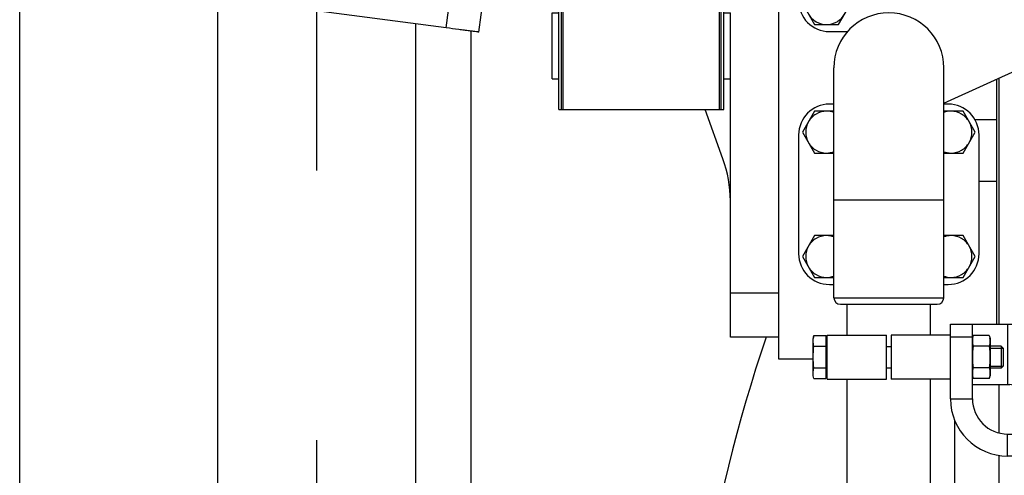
# Model space of a CAD drawing. Header units: millimetres. Extents: x 0 to 1189, y 0 to 841.
# Tile 191 of 217: x 945 to 963, y 613 to 621. Entities that reach past the tile are written whole.
import ezdxf

# ---------------------------------------------------------------- set-up
doc = ezdxf.new("R2010")
doc.units = ezdxf.units.MM
doc.header["$LTSCALE"] = 65.395
doc.linetypes.add('CENTER', pattern=[0.6, 0.375, -0.075, 0.075, -0.075])
for name, color, linetype in [('1907_153200_01_ABL735', 7, 'CONTINUOUS'), ('1907_153200_01_T1_PBL736', 7, 'CONTINUOUS'), ('1907_853507_02_PBL842', 7, 'CONTINUOUS'), ('1907_853700_11_AC_ABL830', 7, 'CONTINUOUS'), ('1907_853700_16_AC_ABL829', 7, 'CONTINUOUS'), ('1907_853700_34_ABL827', 7, 'CONTINUOUS'), ('1907_853700_36_ABL826', 7, 'CONTINUOUS'), ('1907_853700_36_P01_PBL871', 7, 'CONTINUOUS'), ('1907_853700_49_ABL798', 7, 'CONTINUOUS'), ('1907_853700_49_P01_PBL834', 7, 'CONTINUOUS'), ('1907_853700_50_ABL797', 7, 'CONTINUOUS'), ('1907_853700_50_P01_PBL833', 7, 'CONTINUOUS'), ('1907_853800_09_ABL795', 7, 'CONTINUOUS'), ('1947_111100_12_SIMPLE1_T1_X_PBL759', 7, 'CONTINUOUS'), ('1947_111100_12_SIMPLE1_X_ABL758', 7, 'CONTINUOUS'), ('1947_111200_09_SIMPLE1_C_ABL791', 7, 'CONTINUOUS'), ('1947_111200_09_SIMPLE1_T12_C_PBL804', 7, 'CONTINUOUS'), ('1947_111200_09_SIMPLE1_T1_C_PBL792', 7, 'CONTINUOUS'), ('1947_111200_09_SIMPLE1_T3_C_PBL803', 7, 'CONTINUOUS'), ('32007_060000_TLKGS_KGS_ABL793', 7, 'CONTINUOUS'), ('32007_060000_TLKGS_KGS_V_ABL722', 7, 'CONTINUOUS'), ('32007_061000_TLKGS_KGS_ABL794', 7, 'CONTINUOUS'), ('32007_061000_TLKGS_KGS_V_ABL723', 7, 'CONTINUOUS'), ('32007_390200_01_SIMPLE1_T1_X_PBL787', 7, 'CONTINUOUS'), ('32007_390200_01_SIMPLE1_X#AF0_ABL786', 7, 'CONTINUOUS'), ('32007_448100_02_SIMPLE1_T2_X_PBL725', 7, 'CONTINUOUS'), ('32007_448100_02_SIMPLE1_X_ABL724', 7, 'CONTINUOUS'), ('32087_000000_TLKGS_MARKETING_ABL636', 7, 'CONTINUOUS'), ('32087_030000_TLKGS_V_ABL637', 7, 'CONTINUOUS'), ('32087_100000_TLKGS_V_ABL638', 7, 'CONTINUOUS'), ('32087_111000_01_SIMPLE1_X_ABL757', 7, 'CONTINUOUS'), ('32087_300000_TLKGS_V_ABL785', 7, 'CONTINUOUS'), ('8M32E_GENSET_GENERATOR_ABL646', 7, 'CONTINUOUS'), ('8M32E_GENSET_GENERATOR_T1_PBL647', 7, 'CONTINUOUS'), ('8M32E_GENSET_SCHUTZHAUBE_ABL765', 7, 'CONTINUOUS'), ('8M32E_GENSET_SCHUTZHAUBE_T1_PBL766', 7, 'CONTINUOUS'), ('8M32E_GENSET_VERROHRUNG_ABL518', 7, 'CONTINUOUS'), ('D-04-30X65-45-38X3_5-N6000_PBL835', 7, 'CONTINUOUS'), ('D931_1-M10X80_PBL811', 7, 'CONTINUOUS'), ('D933-M12X35_PBL812', 7, 'CONTINUOUS'), ('D933-M12X35_PBL813', 7, 'CONTINUOUS'), ('D933-M12X35_PBL814', 7, 'CONTINUOUS'), ('D933-M12X35_PBL815', 7, 'CONTINUOUS'), ('D933-M12X35_PBL817', 7, 'CONTINUOUS'), ('D934-M10_PBL820', 7, 'CONTINUOUS'), ('links_3_VBL515', 7, 'CONTINUOUS'), ('N4011-C1-82X39_PBL828', 7, 'CONTINUOUS'), ('N4011-C1-82X39_PBL831', 7, 'CONTINUOUS'), ('RKD3000-38_PBL832', 7, 'CONTINUOUS'), ('RKD3000-38_PBL839', 7, 'CONTINUOUS')]:
    doc.layers.add(name, color=color, linetype=linetype)

# ---------------------------------------------------------------- blocks, each defined once
blk = doc.blocks.new('1907_153200_01_T1_PBL736', base_point=(950.193, 605.766))
at = {"layer": '1907_153200_01_T1_PBL736', "color": 7, "linetype": 'Continuous'}
for p, q in [((948.393, 579.161), (948.393, 621.335)), ((951.993, 579.161), (951.993, 620.861))]:
    blk.add_line(p, q, dxfattribs=at)
at = {"layer": '1907_153200_01_T1_PBL736', "color": 2, "linetype": 'CENTER'}
blk.add_line((950.193, 578.955), (950.193, 621.098), dxfattribs=at)
blk = doc.blocks.new('1907_153200_01_ABL735', base_point=(950.193, 605.766))
at = {"layer": '1907_153200_01_T1_PBL736'}
blk.add_blockref('1907_153200_01_T1_PBL736', (950.193, 605.766), dxfattribs=at)
blk = doc.blocks.new('8M32E_GENSET_VERROHRUNG_ABL518', base_point=(990.793, 602.121))
at = {"layer": '1907_153200_01_ABL735'}
blk.add_blockref('1907_153200_01_ABL735', (950.193, 605.766), dxfattribs=at)
blk = doc.blocks.new('1947_111100_12_SIMPLE1_T1_X_PBL759', base_point=(986.993, 621.261))
at = {"layer": '1947_111100_12_SIMPLE1_T1_X_PBL759', "color": 7, "linetype": 'Continuous'}
for p, q in [((958.593, 614.761), (958.593, 625.733)), ((962.593, 619.874), (962.593, 615.401)), ((959.217, 614.761), (958.593, 614.761)), ((962.593, 614.301), (962.593, 613.424)), ((962.593, 613.017), (962.593, 611.601))]:
    blk.add_line(p, q, dxfattribs=at)
blk = doc.blocks.new('1947_111100_12_SIMPLE1_X_ABL758', base_point=(986.993, 621.261))
at = {"layer": '1947_111100_12_SIMPLE1_T1_X_PBL759'}
blk.add_blockref('1947_111100_12_SIMPLE1_T1_X_PBL759', (986.993, 621.261), dxfattribs=at)
blk = doc.blocks.new('32087_111000_01_SIMPLE1_X_ABL757', base_point=(986.993, 621.261))
at = {"layer": '1947_111100_12_SIMPLE1_X_ABL758'}
blk.add_blockref('1947_111100_12_SIMPLE1_X_ABL758', (986.993, 621.261), dxfattribs=at)
blk = doc.blocks.new('1947_111200_09_SIMPLE1_T1_C_PBL792', base_point=(956.37, 635.861))
at = {"layer": '1947_111200_09_SIMPLE1_T1_C_PBL792', "color": 7, "linetype": 'Continuous'}
for p, q in [((957.713, 615.161), (957.713, 619.861)), ((957.578, 618.405), (957.252, 619.301)), ((958.593, 615.161), (957.713, 615.161))]:
    blk.add_line(p, q, dxfattribs=at)
at = {"layer": '1947_111200_09_SIMPLE1_T1_C_PBL792', "color": 9, "linetype": 'Continuous'}
blk.add_line((958.593, 615.961), (957.713, 615.961), dxfattribs=at)
at = {"layer": '1947_111200_09_SIMPLE1_T1_C_PBL792', "color": 7, "linetype": 'Continuous'}
blk.add_arc((955.477, 617.641), 2.235, 0, 20, dxfattribs=at)
blk = doc.blocks.new('1947_111200_09_SIMPLE1_T3_C_PBL803', base_point=(962.193, 603.707))
at = {"layer": '1947_111200_09_SIMPLE1_T3_C_PBL803', "color": 7, "linetype": 'Continuous'}
blk.add_line((961.793, 612.441), (961.793, 613.654), dxfattribs=at)
blk = doc.blocks.new('1947_111200_09_SIMPLE1_T12_C_PBL804', base_point=(961.653, 606.908))
at = {"layer": '1947_111200_09_SIMPLE1_T12_C_PBL804', "color": 7, "linetype": 'Continuous'}
for p, q in [((962.553, 619.856), (962.553, 615.401)), ((962.157, 619.121), (962.553, 619.121)), ((962.233, 618.001), (962.553, 618.001))]:
    blk.add_line(p, q, dxfattribs=at)
blk = doc.blocks.new('1947_111200_09_SIMPLE1_C_ABL791', base_point=(984.95, 625.161))
at = {"layer": '1947_111200_09_SIMPLE1_T12_C_PBL804'}
blk.add_blockref('1947_111200_09_SIMPLE1_T12_C_PBL804', (961.653, 606.908), dxfattribs=at)
at = {"layer": '1947_111200_09_SIMPLE1_T1_C_PBL792'}
blk.add_blockref('1947_111200_09_SIMPLE1_T1_C_PBL792', (956.37, 635.861), dxfattribs=at)
at = {"layer": '1947_111200_09_SIMPLE1_T3_C_PBL803'}
blk.add_blockref('1947_111200_09_SIMPLE1_T3_C_PBL803', (962.193, 603.707), dxfattribs=at)
blk = doc.blocks.new('32087_100000_TLKGS_V_ABL638', base_point=(986.07, 611.241))
at = {"layer": '1947_111200_09_SIMPLE1_C_ABL791'}
blk.add_blockref('1947_111200_09_SIMPLE1_C_ABL791', (984.95, 625.161), dxfattribs=at)
at = {"layer": '32087_111000_01_SIMPLE1_X_ABL757'}
blk.add_blockref('32087_111000_01_SIMPLE1_X_ABL757', (986.993, 621.261), dxfattribs=at)
blk = doc.blocks.new('32007_390200_01_SIMPLE1_T1_X_PBL787', base_point=(956.093, 625.011))
at = {"layer": '32007_390200_01_SIMPLE1_T1_X_PBL787', "color": 9, "linetype": 'Continuous'}
for p, q in [((957.513, 627.361), (957.513, 630.721)), ((957.513, 619.301), (957.513, 625.761)), ((954.673, 619.301), (954.673, 623.561))]:
    blk.add_line(p, q, dxfattribs=at)
at = {"layer": '32007_390200_01_SIMPLE1_T1_X_PBL787', "color": 7, "linetype": 'Continuous'}
for p, q in [((957.543, 627.361), (957.543, 630.721)), ((957.593, 627.361), (957.593, 630.721)), ((957.543, 619.301), (957.543, 625.761)), ((957.593, 619.301), (957.593, 625.761)), ((954.593, 619.301), (954.593, 623.561)), ((954.643, 619.301), (954.643, 623.561)), ((954.473, 619.861), (954.473, 621.061)), ((954.473, 621.061), (954.593, 621.061)), ((957.593, 621.061), (957.713, 621.061)), ((957.713, 619.861), (957.713, 621.061)), ((954.473, 619.861), (954.593, 619.861)), ((957.593, 619.861), (957.713, 619.861)), ((954.593, 619.301), (957.593, 619.301))]:
    blk.add_line(p, q, dxfattribs=at)
blk = doc.blocks.new('32007_390200_01_SIMPLE1_X#AF0_ABL786', base_point=(956.093, 625.011))
at = {"layer": '32007_390200_01_SIMPLE1_T1_X_PBL787'}
blk.add_blockref('32007_390200_01_SIMPLE1_T1_X_PBL787', (956.093, 625.011), dxfattribs=at)
blk = doc.blocks.new('32087_300000_TLKGS_V_ABL785', base_point=(991.557, 639.361))
at = {"layer": '32007_390200_01_SIMPLE1_X#AF0_ABL786'}
blk.add_blockref('32007_390200_01_SIMPLE1_X#AF0_ABL786', (956.093, 625.011), dxfattribs=at)
blk = doc.blocks.new('32087_030000_TLKGS_V_ABL637', base_point=(995.73, 644.301))
at = {"layer": '32087_100000_TLKGS_V_ABL638'}
blk.add_blockref('32087_100000_TLKGS_V_ABL638', (986.07, 611.241), dxfattribs=at)
at = {"layer": '32087_300000_TLKGS_V_ABL785'}
blk.add_blockref('32087_300000_TLKGS_V_ABL785', (991.557, 639.361), dxfattribs=at)
blk = doc.blocks.new('32007_448100_02_SIMPLE1_T2_X_PBL725', base_point=(949.114, 629.408))
at = {"layer": '32007_448100_02_SIMPLE1_T2_X_PBL725', "color": 9, "linetype": 'Continuous'}
blk.add_line((952.547, 620.788), (952.826, 622.91), dxfattribs=at)
at = {"layer": '32007_448100_02_SIMPLE1_T2_X_PBL725', "color": 7, "linetype": 'Continuous'}
for p, q in [((953.142, 620.712), (953.421, 622.833)), ((952.547, 620.788), (946.598, 621.571))]:
    blk.add_line(p, q, dxfattribs=at)
blk.add_open_spline([(953.142, 620.712), (953.142, 620.711), (953.136, 620.713), (953.129, 620.712), (953.114, 620.715), (953.085, 620.718), (953.035, 620.725), (952.962, 620.734), (952.873, 620.745), (952.733, 620.764), (952.623, 620.778), (952.547, 620.788)], degree=3, knots=[0, 0, 0, 0, 0.004786, 0.019151, 0.042964, 0.075999, 0.168372, 0.292721, 0.444266, 0.617187, 1, 1, 1, 1], dxfattribs=at)
blk = doc.blocks.new('32007_448100_02_SIMPLE1_X_ABL724', base_point=(952.711, 641.903))
at = {"layer": '32007_448100_02_SIMPLE1_T2_X_PBL725'}
blk.add_blockref('32007_448100_02_SIMPLE1_T2_X_PBL725', (949.114, 629.408), dxfattribs=at)
blk = doc.blocks.new('32007_061000_TLKGS_KGS_V_ABL723', base_point=(987.621, 628.991))
at = {"layer": '32007_448100_02_SIMPLE1_X_ABL724'}
blk.add_blockref('32007_448100_02_SIMPLE1_X_ABL724', (952.711, 641.903), dxfattribs=at)
blk = doc.blocks.new('32007_060000_TLKGS_KGS_V_ABL722', base_point=(988.031, 648.095))
at = {"layer": '32007_061000_TLKGS_KGS_V_ABL723'}
blk.add_blockref('32007_061000_TLKGS_KGS_V_ABL723', (987.621, 628.991), dxfattribs=at)
blk = doc.blocks.new('1907_853700_49_P01_PBL834', base_point=(967.253, 621.281))
at = {"layer": '1907_853700_49_P01_PBL834', "color": 7, "linetype": 'Continuous'}
for p, q in [((973.153, 630.361), (973.153, 630.961)), ((974.673, 630.361), (974.673, 630.961)), ((973.153, 628.961), (973.153, 629.561)), ((974.673, 628.961), (974.673, 629.561)), ((959.833, 615.201), (959.833, 615.761)), ((961.353, 615.201), (961.353, 615.761)), ((959.833, 611.601), (959.833, 614.401)), ((961.353, 611.601), (961.353, 614.401))]:
    blk.add_line(p, q, dxfattribs=at)
blk = doc.blocks.new('1907_853700_49_ABL798', base_point=(966.233, 620.961))
at = {"layer": '1907_853700_49_P01_PBL834'}
blk.add_blockref('1907_853700_49_P01_PBL834', (967.253, 621.281), dxfattribs=at)
blk = doc.blocks.new('1907_853700_50_P01_PBL833', base_point=(967.253, 627.419))
at = {"layer": '1907_853700_50_P01_PBL833', "color": 7, "linetype": 'Continuous'}
for p, q in [((961.593, 619.418), (969.715, 623.125)), ((959.593, 617.661), (959.593, 620.061)), ((961.593, 617.661), (961.593, 620.061)), ((959.593, 615.881), (959.593, 617.661)), ((961.593, 615.881), (961.593, 617.661)), ((959.713, 615.761), (961.473, 615.761))]:
    blk.add_line(p, q, dxfattribs=at)
at = {"layer": '1907_853700_50_P01_PBL833', "color": 9, "linetype": 'Continuous'}
for p, q in [((959.593, 617.661), (961.593, 617.661)), ((959.593, 615.881), (961.593, 615.881))]:
    blk.add_line(p, q, dxfattribs=at)
at = {"layer": '1907_853700_50_P01_PBL833', "color": 7, "linetype": 'Continuous'}
for centre, radius, start, end in [((960.593, 620.061), 1, 0, 180), ((959.713, 615.881), 0.12, 180, 270), ((961.473, 615.881), 0.12, 270, 360)]:
    blk.add_arc(centre, radius, start, end, dxfattribs=at)
blk = doc.blocks.new('1907_853700_50_ABL797', base_point=(966.353, 625.019))
at = {"layer": '1907_853700_49_ABL798'}
blk.add_blockref('1907_853700_49_ABL798', (966.233, 620.961), dxfattribs=at)
at = {"layer": '1907_853700_50_P01_PBL833'}
blk.add_blockref('1907_853700_50_P01_PBL833', (967.253, 627.419), dxfattribs=at)
blk = doc.blocks.new('D931_1-M10X80_PBL811', base_point=(960.945, 614.801))
at = {"layer": 'D931_1-M10X80_PBL811', "color": 7, "linetype": 'Continuous'}
for p, q in [((959.231, 615.193), (959.217, 615.14)), ((959.217, 614.461), (959.217, 615.14)), ((959.231, 615.193), (959.449, 615.193)), ((959.449, 615.193), (959.449, 614.408)), ((959.449, 615.113), (959.473, 615.113)), ((959.231, 614.997), (959.449, 614.997)), ((960.553, 614.995), (960.633, 614.995)), ((962.636, 615.001), (962.433, 615.001)), ((962.673, 614.964), (962.636, 615.001)), ((962.636, 615.001), (962.636, 614.601)), ((962.673, 614.964), (962.673, 614.638)), ((959.231, 614.604), (959.449, 614.604)), ((959.449, 614.489), (959.473, 614.489)), ((960.553, 614.607), (960.633, 614.607)), ((962.636, 614.601), (962.433, 614.601)), ((962.673, 614.638), (962.636, 614.601)), ((959.231, 614.408), (959.217, 614.461)), ((959.231, 614.408), (959.449, 614.408))]:
    blk.add_line(p, q, dxfattribs=at)
at = {"layer": 'D931_1-M10X80_PBL811', "color": 2, "linetype": 'Continuous'}
for p, q in [((962.433, 614.964), (962.673, 614.964)), ((962.433, 614.638), (962.673, 614.638))]:
    blk.add_line(p, q, dxfattribs=at)
at = {"layer": 'D931_1-M10X80_PBL811', "color": 7, "linetype": 'Continuous'}
blk.add_arc((959.575, 614.51), 0.359, 187.7649, 188.3792, dxfattribs=at)
for points in [[(959.217, 615.095), (959.217, 615.128), (959.222, 615.161), (959.231, 615.193)], [(959.231, 614.997), (959.222, 615.029), (959.217, 615.062), (959.217, 615.095)], [(959.217, 614.801), (959.217, 614.866), (959.222, 614.932), (959.231, 614.997)], [(959.231, 614.604), (959.222, 614.669), (959.217, 614.735), (959.217, 614.801)], [(959.217, 614.506), (959.217, 614.539), (959.222, 614.573), (959.231, 614.604)], [(959.22, 614.461), (959.218, 614.476), (959.217, 614.491), (959.217, 614.506)], [(959.231, 614.408), (959.226, 614.424), (959.223, 614.441), (959.22, 614.458)]]:
    blk.add_open_spline(points, degree=3, dxfattribs=at)
blk = doc.blocks.new('D933-M12X35_PBL812', base_point=(959.308, 616.629))
at = {"layer": 'D933-M12X35_PBL812', "color": 7, "linetype": 'Continuous'}
for p, q in [((959.242, 617.009), (959.022, 616.629)), ((959.593, 617.009), (959.242, 617.009)), ((959.022, 616.629), (959.242, 616.249)), ((959.242, 616.249), (959.593, 616.249))]:
    blk.add_line(p, q, dxfattribs=at)
for points in [[(959.461, 617.009), (959.396, 617.009), (959.262, 616.974), (959.165, 616.876), (959.132, 616.819)], [(959.132, 616.439), (959.165, 616.383), (959.262, 616.285), (959.396, 616.249), (959.461, 616.249)]]:
    blk.add_open_spline(points, degree=3, knots=[0, 0, 0, 0, 0.5, 1, 1, 1, 1], dxfattribs=at)
for points in [[(959.594, 616.985), (959.552, 617.001), (959.506, 617.009), (959.461, 617.009)], [(959.132, 616.819), (959.099, 616.763), (959.064, 616.629), (959.099, 616.496), (959.132, 616.439)], [(959.461, 616.249), (959.506, 616.249), (959.552, 616.258), (959.594, 616.274)]]:
    blk.add_open_spline(points, degree=3, dxfattribs=at)
blk = doc.blocks.new('D933-M12X35_PBL813', base_point=(959.308, 618.892))
at = {"layer": 'D933-M12X35_PBL813', "color": 7, "linetype": 'Continuous'}
for p, q in [((959.242, 619.272), (959.022, 618.892)), ((959.593, 619.272), (959.242, 619.272)), ((959.022, 618.892), (959.242, 618.512)), ((959.242, 618.512), (959.593, 618.512))]:
    blk.add_line(p, q, dxfattribs=at)
for points in [[(959.461, 619.272), (959.396, 619.272), (959.262, 619.236), (959.165, 619.139), (959.132, 619.082)], [(959.132, 618.702), (959.165, 618.645), (959.262, 618.548), (959.396, 618.512), (959.461, 618.512)]]:
    blk.add_open_spline(points, degree=3, knots=[0, 0, 0, 0, 0.5, 1, 1, 1, 1], dxfattribs=at)
for points in [[(959.594, 619.248), (959.552, 619.264), (959.506, 619.272), (959.461, 619.272)], [(959.132, 619.082), (959.099, 619.025), (959.064, 618.892), (959.099, 618.759), (959.132, 618.702)], [(959.461, 618.512), (959.506, 618.512), (959.552, 618.521), (959.594, 618.536)]]:
    blk.add_open_spline(points, degree=3, dxfattribs=at)
blk = doc.blocks.new('D933-M12X35_PBL814', base_point=(959.461, 621.229))
at = {"layer": 'D933-M12X35_PBL814', "color": 7, "linetype": 'Continuous'}
for p, q in [((959.242, 621.609), (959.022, 621.229)), ((959.681, 621.609), (959.242, 621.609)), ((959.9, 621.229), (959.681, 621.609)), ((959.022, 621.229), (959.242, 620.849)), ((959.681, 620.849), (959.9, 621.229)), ((959.242, 620.849), (959.681, 620.849))]:
    blk.add_line(p, q, dxfattribs=at)
for points in [[(959.461, 621.609), (959.396, 621.609), (959.262, 621.574), (959.165, 621.476), (959.132, 621.419)], [(959.79, 621.419), (959.757, 621.476), (959.66, 621.574), (959.527, 621.609), (959.461, 621.609)], [(959.132, 621.039), (959.165, 620.983), (959.262, 620.885), (959.396, 620.849), (959.461, 620.849)], [(959.461, 620.849), (959.527, 620.849), (959.66, 620.885), (959.757, 620.983), (959.79, 621.039)]]:
    blk.add_open_spline(points, degree=3, knots=[0, 0, 0, 0, 0.5, 1, 1, 1, 1], dxfattribs=at)
for points in [[(959.132, 621.419), (959.099, 621.363), (959.064, 621.229), (959.099, 621.096), (959.132, 621.039)], [(959.79, 621.039), (959.823, 621.096), (959.859, 621.229), (959.823, 621.363), (959.79, 621.419)]]:
    blk.add_open_spline(points, degree=3, dxfattribs=at)
blk = doc.blocks.new('D933-M12X35_PBL815', base_point=(961.877, 616.629))
at = {"layer": 'D933-M12X35_PBL815', "color": 7, "linetype": 'Continuous'}
for p, q in [((961.943, 617.009), (961.593, 617.009)), ((962.163, 616.629), (961.943, 617.009)), ((961.943, 616.249), (962.163, 616.629)), ((961.593, 616.249), (961.943, 616.249))]:
    blk.add_line(p, q, dxfattribs=at)
for points in [[(961.724, 617.009), (961.679, 617.009), (961.633, 617.001), (961.591, 616.985)], [(962.053, 616.439), (962.086, 616.496), (962.121, 616.629), (962.086, 616.763), (962.053, 616.819)], [(961.591, 616.274), (961.633, 616.258), (961.679, 616.249), (961.724, 616.249)]]:
    blk.add_open_spline(points, degree=3, dxfattribs=at)
for points in [[(962.053, 616.819), (962.02, 616.876), (961.923, 616.974), (961.789, 617.009), (961.724, 617.009)], [(961.724, 616.249), (961.789, 616.249), (961.923, 616.285), (962.02, 616.383), (962.053, 616.439)]]:
    blk.add_open_spline(points, degree=3, knots=[0, 0, 0, 0, 0.5, 1, 1, 1, 1], dxfattribs=at)
blk = doc.blocks.new('D933-M12X35_PBL817', base_point=(961.877, 618.892))
at = {"layer": 'D933-M12X35_PBL817', "color": 7, "linetype": 'Continuous'}
for p, q in [((961.943, 619.272), (961.593, 619.272)), ((962.163, 618.892), (961.943, 619.272)), ((961.943, 618.512), (962.163, 618.892)), ((961.593, 618.512), (961.943, 618.512))]:
    blk.add_line(p, q, dxfattribs=at)
for points in [[(961.724, 619.272), (961.679, 619.272), (961.633, 619.264), (961.591, 619.248)], [(962.053, 618.702), (962.086, 618.759), (962.121, 618.892), (962.086, 619.025), (962.053, 619.082)], [(961.591, 618.536), (961.633, 618.521), (961.679, 618.512), (961.724, 618.512)]]:
    blk.add_open_spline(points, degree=3, dxfattribs=at)
for points in [[(962.053, 619.082), (962.02, 619.139), (961.923, 619.236), (961.789, 619.272), (961.724, 619.272)], [(961.724, 618.512), (961.789, 618.512), (961.923, 618.548), (962.02, 618.645), (962.053, 618.702)]]:
    blk.add_open_spline(points, degree=3, knots=[0, 0, 0, 0, 0.5, 1, 1, 1, 1], dxfattribs=at)
blk = doc.blocks.new('D934-M10_PBL820', base_point=(962.273, 614.801))
at = {"layer": 'D934-M10_PBL820', "color": 7, "linetype": 'Continuous'}
for p, q in [((962.113, 615.14), (962.127, 615.193)), ((962.418, 615.193), (962.127, 615.193)), ((962.418, 615.193), (962.433, 615.14)), ((962.433, 615.14), (962.433, 614.461)), ((962.418, 614.997), (962.127, 614.997)), ((962.418, 614.604), (962.127, 614.604)), ((962.113, 614.461), (962.127, 614.408)), ((962.418, 614.408), (962.127, 614.408)), ((962.418, 614.408), (962.433, 614.461))]:
    blk.add_line(p, q, dxfattribs=at)
for centre, start, end in [((962.064, 615.09), 7.7846, 8.9213), ((962.481, 614.511), 187.7846, 188.9214)]:
    blk.add_arc(centre, 0.368, start, end, dxfattribs=at)
for points in [[(962.127, 615.193), (962.118, 615.161), (962.113, 615.128), (962.113, 615.095)], [(962.113, 615.095), (962.113, 615.062), (962.118, 615.029), (962.127, 614.997)], [(962.418, 615.193), (962.422, 615.178), (962.426, 615.163), (962.428, 615.147)], [(962.432, 615.095), (962.432, 615.062), (962.427, 615.029), (962.418, 614.997)], [(962.429, 615.14), (962.431, 615.125), (962.432, 615.11), (962.432, 615.095)], [(962.127, 614.997), (962.118, 614.932), (962.113, 614.866), (962.113, 614.801)], [(962.418, 614.997), (962.427, 614.932), (962.432, 614.866), (962.432, 614.801)], [(962.113, 614.801), (962.113, 614.735), (962.118, 614.669), (962.127, 614.604)], [(962.432, 614.801), (962.432, 614.735), (962.427, 614.669), (962.418, 614.604)], [(962.127, 614.604), (962.118, 614.573), (962.113, 614.539), (962.113, 614.506)], [(962.113, 614.506), (962.113, 614.491), (962.114, 614.476), (962.116, 614.461)], [(962.418, 614.604), (962.427, 614.573), (962.432, 614.539), (962.432, 614.506)], [(962.432, 614.506), (962.432, 614.473), (962.427, 614.44), (962.418, 614.408)], [(962.117, 614.454), (962.119, 614.439), (962.123, 614.423), (962.127, 614.408)]]:
    blk.add_open_spline(points, degree=3, dxfattribs=at)
blk = doc.blocks.new('N4011-C1-82X39_PBL828', base_point=(960.522, 622.361))
at = {"layer": 'N4011-C1-82X39_PBL828', "color": 7, "linetype": 'Continuous'}
for p, q in [((959.993, 624.001), (959.513, 624.001)), ((961.673, 624.001), (961.193, 624.001)), ((958.953, 623.441), (958.953, 621.281)), ((959.513, 620.721), (959.843, 620.721))]:
    blk.add_line(p, q, dxfattribs=at)
for centre, start, end in [((959.513, 623.441), 90, 180), ((961.673, 623.441), 41.6062, 90), ((959.513, 621.281), 180, 270)]:
    blk.add_arc(centre, 0.56, start, end, dxfattribs=at)
blk = doc.blocks.new('D-04-30X65-45-38X3_5-N6000_PBL835', base_point=(960.593, 623.969))
at = {"layer": 'D-04-30X65-45-38X3_5-N6000_PBL835', "color": 7, "linetype": 'Continuous'}
for p, q in [((959.993, 623.161), (959.993, 624.535)), ((961.193, 623.57), (961.193, 624.535))]:
    blk.add_line(p, q, dxfattribs=at)
for points, knots in [([(960.099, 624.776), (960.067, 624.743), (960.013, 624.669), (959.993, 624.578), (959.993, 624.535)], [0, 0, 0, 0, 0.519169, 1, 1, 1, 1]), ([(961.193, 624.535), (961.193, 624.578), (961.172, 624.669), (961.118, 624.743), (961.086, 624.776)], [0, 0, 0, 0, 0.48083, 1, 1, 1, 1]), ([(959.993, 624.535), (959.993, 624.479), (960.029, 624.358), (960.169, 624.22), (960.365, 624.131), (960.593, 624.1), (960.82, 624.131), (961.016, 624.22), (961.156, 624.358), (961.193, 624.479), (961.193, 624.535)], [0, 0, 0, 0, 0.104733, 0.222328, 0.356015, 0.5, 0.643985, 0.777672, 0.895267, 1, 1, 1, 1])]:
    blk.add_open_spline(points, degree=3, knots=knots, dxfattribs=at)
blk = doc.blocks.new('1907_853700_34_ABL827', base_point=(960.522, 622.749))
at = {"layer": 'D-04-30X65-45-38X3_5-N6000_PBL835'}
blk.add_blockref('D-04-30X65-45-38X3_5-N6000_PBL835', (960.593, 623.969), dxfattribs=at)
at = {"layer": 'N4011-C1-82X39_PBL828'}
blk.add_blockref('N4011-C1-82X39_PBL828', (960.522, 622.361), dxfattribs=at)
blk = doc.blocks.new('1907_853700_36_P01_PBL871', base_point=(964.492, 623.589))
at = {"layer": '1907_853700_36_P01_PBL871', "color": 7, "linetype": 'Continuous'}
for p, q in [((968.977, 625.779), (960.465, 623.364)), ((961.526, 621.586), (960.866, 621.399))]:
    blk.add_line(p, q, dxfattribs=at)
at = {"layer": '1907_853700_36_P01_PBL871', "color": 9, "linetype": 'Continuous'}
blk.add_line((963.103, 622.306), (962.628, 623.978), dxfattribs=at)
at = {"layer": '1907_853700_36_P01_PBL871', "color": 7, "linetype": 'Continuous'}
blk.add_arc((960.593, 622.361), 1, 125.8571, 285.8431, dxfattribs=at)
blk.add_open_spline([(960.465, 623.364), (960.358, 623.334), (960.203, 623.274), (960.051, 623.203), (960.007, 623.171)], degree=3, knots=[0, 0, 0, 0, 0.668173, 1, 1, 1, 1], dxfattribs=at)
blk = doc.blocks.new('1907_853700_36_ABL826', base_point=(963.965, 623.25))
at = {"layer": '1907_853700_34_ABL827'}
blk.add_blockref('1907_853700_34_ABL827', (960.522, 622.749), dxfattribs=at)
at = {"layer": '1907_853700_36_P01_PBL871'}
blk.add_blockref('1907_853700_36_P01_PBL871', (964.492, 623.589), dxfattribs=at)
blk = doc.blocks.new('N4011-C1-82X39_PBL831', base_point=(960.593, 617.761))
at = {"layer": 'N4011-C1-82X39_PBL831', "color": 7, "linetype": 'Continuous'}
for p, q in [((959.593, 619.401), (959.513, 619.401)), ((961.673, 619.401), (961.593, 619.401)), ((958.953, 618.841), (958.953, 616.681)), ((962.233, 616.681), (962.233, 618.841)), ((959.513, 616.121), (959.593, 616.121)), ((961.593, 616.121), (961.673, 616.121))]:
    blk.add_line(p, q, dxfattribs=at)
for centre, start, end in [((959.513, 618.841), 90, 180), ((961.673, 618.841), 0, 90), ((959.513, 616.681), 180, 270), ((961.673, 616.681), 270, 360)]:
    blk.add_arc(centre, 0.56, start, end, dxfattribs=at)
blk = doc.blocks.new('1907_853700_11_AC_ABL830', base_point=(960.593, 617.761))
at = {"layer": 'N4011-C1-82X39_PBL831'}
blk.add_blockref('N4011-C1-82X39_PBL831', (960.593, 617.761), dxfattribs=at)
blk = doc.blocks.new('1907_853700_16_AC_ABL829', base_point=(960.593, 617.761))
at = {"layer": '1907_853700_11_AC_ABL830'}
blk.add_blockref('1907_853700_11_AC_ABL830', (960.593, 617.761), dxfattribs=at)
blk = doc.blocks.new('RKD3000-38_PBL832', base_point=(960.013, 614.801))
at = {"layer": 'RKD3000-38_PBL832', "color": 7, "linetype": 'Continuous'}
for p, q in [((959.473, 614.401), (959.473, 615.201)), ((959.473, 615.201), (960.553, 615.201)), ((960.553, 614.401), (960.553, 615.201)), ((959.473, 614.401), (960.553, 614.401))]:
    blk.add_line(p, q, dxfattribs=at)
blk = doc.blocks.new('RKD3000-38_PBL839', base_point=(961.173, 614.801))
at = {"layer": 'RKD3000-38_PBL839', "color": 7, "linetype": 'Continuous'}
for p, q in [((960.633, 615.201), (960.633, 614.401)), ((961.713, 615.201), (960.633, 615.201)), ((961.713, 614.401), (960.633, 614.401))]:
    blk.add_line(p, q, dxfattribs=at)
blk = doc.blocks.new('1907_853507_02_PBL842', base_point=(964.613, 615.201))
at = {"layer": '1907_853507_02_PBL842', "color": 7, "linetype": 'Continuous'}
for p, q in [((964.033, 617.401), (965.277, 617.401)), ((965.465, 617.311), (967.46, 614.827)), ((963.793, 616.041), (963.793, 617.161)), ((961.713, 614.041), (961.713, 615.401)), ((961.713, 615.401), (963.153, 615.401)), ((962.113, 614.041), (962.113, 615.401)), ((967.513, 614.676), (967.513, 613.461)), ((962.113, 614.301), (962.793, 614.301)), ((962.953, 613.461), (962.953, 614.141)), ((967.513, 613.461), (962.953, 613.461)), ((962.753, 613.401), (967.513, 613.401)), ((963.913, 613.401), (963.913, 613.001)), ((967.513, 613.401), (967.513, 613.001)), ((967.513, 613.001), (962.753, 613.001))]:
    blk.add_line(p, q, dxfattribs=at)
at = {"layer": '1907_853507_02_PBL842', "color": 9, "linetype": 'Continuous'}
for p, q in [((962.753, 615.401), (962.753, 614.301)), ((962.113, 615.161), (961.713, 615.161)), ((961.713, 614.041), (962.113, 614.041)), ((962.753, 613.001), (962.753, 613.401)), ((963.673, 613.401), (963.673, 613.001)), ((967.442, 613.401), (967.442, 613.001))]:
    blk.add_line(p, q, dxfattribs=at)
at = {"layer": '1907_853507_02_PBL842', "color": 7, "linetype": 'Continuous'}
for centre, radius, start, end in [((964.033, 617.161), 0.24, 90, 180), ((965.277, 617.161), 0.24, 38.7655, 90), ((963.153, 616.041), 0.64, 270, 360), ((967.273, 614.676), 0.24, 0, 38.7655), ((962.793, 614.141), 0.16, 0, 90), ((962.753, 614.041), 1.04, 180, 270), ((962.753, 614.041), 0.64, 180, 270)]:
    blk.add_arc(centre, radius, start, end, dxfattribs=at)
blk = doc.blocks.new('1907_853800_09_ABL795', base_point=(967.713, 624.459))
at = {"layer": '1907_853507_02_PBL842'}
blk.add_blockref('1907_853507_02_PBL842', (964.613, 615.201), dxfattribs=at)
at = {"layer": '1907_853700_16_AC_ABL829'}
blk.add_blockref('1907_853700_16_AC_ABL829', (960.593, 617.761), dxfattribs=at)
at = {"layer": '1907_853700_36_ABL826'}
blk.add_blockref('1907_853700_36_ABL826', (963.965, 623.25), dxfattribs=at)
at = {"layer": '1907_853700_50_ABL797'}
blk.add_blockref('1907_853700_50_ABL797', (966.353, 625.019), dxfattribs=at)
at = {"layer": 'D931_1-M10X80_PBL811'}
blk.add_blockref('D931_1-M10X80_PBL811', (960.945, 614.801), dxfattribs=at)
at = {"layer": 'D933-M12X35_PBL812'}
blk.add_blockref('D933-M12X35_PBL812', (959.308, 616.629), dxfattribs=at)
at = {"layer": 'D933-M12X35_PBL813'}
blk.add_blockref('D933-M12X35_PBL813', (959.308, 618.892), dxfattribs=at)
at = {"layer": 'D933-M12X35_PBL814'}
blk.add_blockref('D933-M12X35_PBL814', (959.461, 621.229), dxfattribs=at)
at = {"layer": 'D933-M12X35_PBL815'}
blk.add_blockref('D933-M12X35_PBL815', (961.877, 616.629), dxfattribs=at)
at = {"layer": 'D933-M12X35_PBL817'}
blk.add_blockref('D933-M12X35_PBL817', (961.877, 618.892), dxfattribs=at)
at = {"layer": 'D934-M10_PBL820'}
blk.add_blockref('D934-M10_PBL820', (962.273, 614.801), dxfattribs=at)
at = {"layer": 'RKD3000-38_PBL832'}
blk.add_blockref('RKD3000-38_PBL832', (960.013, 614.801), dxfattribs=at)
at = {"layer": 'RKD3000-38_PBL839'}
blk.add_blockref('RKD3000-38_PBL839', (961.173, 614.801), dxfattribs=at)
blk = doc.blocks.new('32007_061000_TLKGS_KGS_ABL794', base_point=(967.713, 624.459))
at = {"layer": '1907_853800_09_ABL795'}
blk.add_blockref('1907_853800_09_ABL795', (967.713, 624.459), dxfattribs=at)
blk = doc.blocks.new('32007_060000_TLKGS_KGS_ABL793', base_point=(967.713, 624.459))
at = {"layer": '32007_061000_TLKGS_KGS_ABL794'}
blk.add_blockref('32007_061000_TLKGS_KGS_ABL794', (967.713, 624.459), dxfattribs=at)
blk = doc.blocks.new('32087_000000_TLKGS_MARKETING_ABL636', base_point=(990.931, 631.277))
at = {"layer": '32007_060000_TLKGS_KGS_ABL793'}
blk.add_blockref('32007_060000_TLKGS_KGS_ABL793', (967.713, 624.459), dxfattribs=at)
at = {"layer": '32007_060000_TLKGS_KGS_V_ABL722'}
blk.add_blockref('32007_060000_TLKGS_KGS_V_ABL722', (988.031, 648.095), dxfattribs=at)
at = {"layer": '32087_030000_TLKGS_V_ABL637'}
blk.add_blockref('32087_030000_TLKGS_V_ABL637', (995.73, 644.301), dxfattribs=at)
blk = doc.blocks.new('8M32E_GENSET_GENERATOR_T1_PBL647', base_point=(980.273, 622.358))
at = {"layer": '8M32E_GENSET_GENERATOR_T1_PBL647', "color": 7, "linetype": 'Continuous'}
for p, q in [((944.793, 602.361), (944.793, 622.102)), ((952.993, 620.73), (952.993, 600.961))]:
    blk.add_line(p, q, dxfattribs=at)
blk = doc.blocks.new('8M32E_GENSET_GENERATOR_ABL646', base_point=(980.273, 622.358))
at = {"layer": '8M32E_GENSET_GENERATOR_T1_PBL647'}
blk.add_blockref('8M32E_GENSET_GENERATOR_T1_PBL647', (980.273, 622.358), dxfattribs=at)
blk = doc.blocks.new('8M32E_GENSET_SCHUTZHAUBE_T1_PBL766', base_point=(986.993, 599.563))
at = {"layer": '8M32E_GENSET_SCHUTZHAUBE_T1_PBL766', "color": 7, "linetype": 'Continuous'}
blk.add_arc((986.993, 605.561), 30.2, 161.457, 180, dxfattribs=at)
blk = doc.blocks.new('8M32E_GENSET_SCHUTZHAUBE_ABL765', base_point=(986.993, 599.563))
at = {"layer": '8M32E_GENSET_SCHUTZHAUBE_T1_PBL766'}
blk.add_blockref('8M32E_GENSET_SCHUTZHAUBE_T1_PBL766', (986.993, 599.563), dxfattribs=at)
blk = doc.blocks.new('LINKS_3_VBL515', base_point=(988.947, 632.779))
at = {"layer": '32087_000000_TLKGS_MARKETING_ABL636'}
blk.add_blockref('32087_000000_TLKGS_MARKETING_ABL636', (990.931, 631.277), dxfattribs=at)
at = {"layer": '8M32E_GENSET_GENERATOR_ABL646'}
blk.add_blockref('8M32E_GENSET_GENERATOR_ABL646', (980.273, 622.358), dxfattribs=at)
at = {"layer": '8M32E_GENSET_SCHUTZHAUBE_ABL765'}
blk.add_blockref('8M32E_GENSET_SCHUTZHAUBE_ABL765', (986.993, 599.563), dxfattribs=at)
at = {"layer": '8M32E_GENSET_VERROHRUNG_ABL518'}
blk.add_blockref('8M32E_GENSET_VERROHRUNG_ABL518', (990.793, 602.121), dxfattribs=at)

msp = doc.modelspace()

# ---------------------------------------------------------------- block references
at = {"layer": 'links_3_VBL515'}
msp.add_blockref('LINKS_3_VBL515', (988.94662, 632.77949), dxfattribs=at)

doc.saveas('drawing.dxf')
